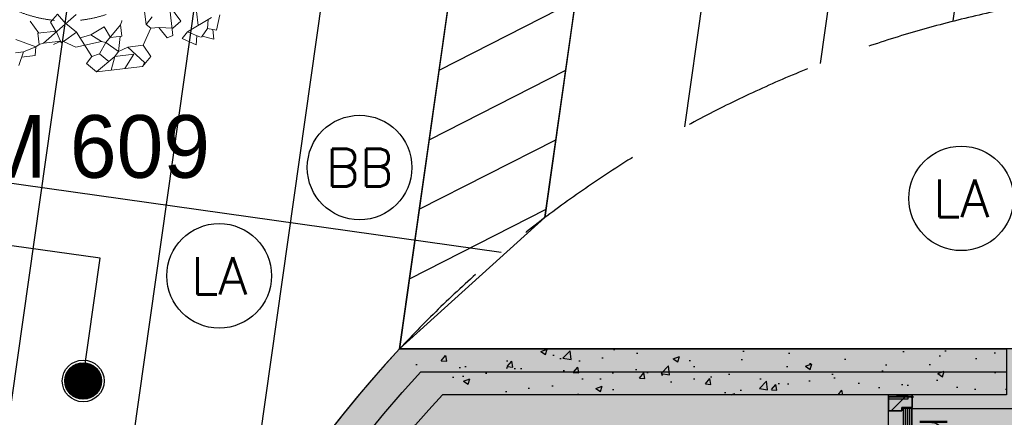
# Model space of a CAD drawing. Header units: millimetres. Extents: x -4107 to 114693, y -37499 to 54671.
# Tile 23 of 156: x 35820 to 40525, y 30285 to 32187. Entities that reach past the tile are written whole.
import ezdxf
from ezdxf.enums import TextEntityAlignment as Align

# ---------------------------------------------------------------- set-up
doc = ezdxf.new("R2010")
doc.units = ezdxf.units.MM
doc.header["$LTSCALE"] = 50
doc.linetypes.add('$0$B0201', pattern=[20, 12.5, -2.5, 2.5, -2.5])
doc.linetypes.add('XREF_06_werkset$0$B0403', pattern=[37.5, 25, -12.5])
for name, color, linetype in [('FOK_ BRANDSLANGHASPELS', 2, 'Continuous'), ('FOK_02B_SOLIDS', 253, 'Continuous'), ('FOK_22_BINNENWANDEN', 2, 'Continuous'), ('FOK_28_CONSTRUCTIES', 4, 'Continuous'), ('FOK_72_VAST MEUBILAIR', 1, 'Continuous'), ('XREF_06_PLAFOND$0$AA45----_PLAFONDAFW', 1, 'Continuous'), ('XREF_06_PLAFOND$0$AI45----_PLAFONDAFW', 2, 'Continuous'), ('XREF_06_Sprinkler installatie$0$WL524---', 4, 'Continuous'), ('XREF_06_Sprinkler installatie$0$WL6516--', 4, 'Continuous'), ('XREF_06_verlichting$0$EL6311--', 3, 'Continuous'), ('XREF_06_werkset$0$AA22E---_TPGBETON', 242, 'Continuous'), ('XREF_06_werkset$0$AA31XI4-_MULTIPLEX', 242, 'Continuous'), ('XREF_06_werkset$0$AA32XI1-_NAALDHOUT', 242, 'Continuous'), ('XREF_06_werkset$0$AB31XI--_HOUT', 7, 'Continuous'), ('XREF_06_werkset$0$AI32XI1-_NAALDHOUT', 242, 'Continuous'), ('XREF_06_werkset$0$AL$8A---_ABT-HULP', 241, 'Continuous'), ('XREF_06_werkset$0$AL22E---_TPGBETON', 4, 'Continuous'), ('XREF_06_werkset$0$AL281L4-_STREEPG-BOV', 242, 'XREF_06_werkset$0$B0403'), ('XREF_06_werkset$0$AL31XI4-_MULTIPLEX', 2, 'Continuous'), ('XREF_06_werkset$0$AL32XI1-_NAALDHOUT', 2, 'Continuous'), ('XREF_06_werkset$0$AV32XI1-_NAALDHOUT', 1, 'Continuous'), ('XREF_06_werkset$0$AZ22E---_TPGBETON', 4, 'Continuous'), ('XREF_06_werkset$0$AZ31XI4-_MULTIPLEX', 2, 'Continuous')]:
    doc.layers.add(name, color=color, linetype=linetype)
doc.layers.add('FOK_92_BEPLANTING', color=62, linetype='$0$B0201', lineweight=5)
doc.styles.add('XREF_06_Sprinkler installatie$0$Standard', font='txt')
doc.styles.add('XREF_06_verlichting$0$BURO-018', font='simplex.shx', dxfattribs={"height": 180})
doc.styles.add('XREF_06_werkset$0$02_50', font='ABTPR.SHX', dxfattribs={"width": 0.8, "height": 125})

# ---------------------------------------------------------------- blocks, each defined once
blk = doc.blocks.new('XREF_06_Sprinkler installatie$0$SP-KOP02')
at = {"color": 0, "linetype": 'Continuous'}
for p, q in [((-0.875, -0.023), (0.023, 0.875)), ((-0.847, -0.219), (0.219, 0.847)), ((-0.843, 0.233), (-0.233, 0.843)), ((-0.786, -0.383), (0.383, 0.786)), ((-0.702, -0.523), (0.523, 0.702)), ((-0.595, -0.641), (0.641, 0.595)), ((-0.469, -0.739), (0.739, 0.469)), ((-0.32, -0.815), (0.815, 0.32)), ((-0.144, -0.863), (0.863, 0.144)), ((0.072, -0.872), (0.872, -0.072)), ((0.381, -0.788), (0.788, -0.381))]:
    blk.add_line(p, q, dxfattribs=at)
at = {"color": 0, "linetype": 'Continuous', "const_width": 0.875}
blk.add_lwpolyline([(-0.438, 0, 1), (0.438, 0, 1)], format="xyb", close=True, dxfattribs=at)
at = {"color": 0, "linetype": 'Continuous'}
for radius in [1, 0.875]:
    blk.add_circle((0, 0), radius, dxfattribs=at)
at = {"color": 0, "linetype": 'Continuous', "style": 'XREF_06_Sprinkler installatie$0$Standard', "flags": 1}
for tag, p in [('SP_MATCODE', (2, 2)), ('SP_TEMP', (2, -3)), ('SP_DOORL', (2, -5)), ('SP_KFACT', (2, -7)), ('SP_SPRHK', (2, -9)), ('SP_KLEP', (2, -11))]:
    blk.add_attdef(tag, p, '', height=1, dxfattribs=at)
blk = doc.blocks.new('XREF_06_Sprinkler installatie')
at = {"layer": 'XREF_06_Sprinkler installatie$0$WL524---'}
for p, q in [((36203.7, 31045.8), (34420.1, 31298.3)), ((36117.7, 30439), (36203.7, 31045.8))]:
    blk.add_line(p, q, dxfattribs=at)
at = {"layer": 'XREF_06_Sprinkler installatie$0$WL6516--', "xscale": 99.9999999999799, "yscale": 100, "zscale": 100, "rotation": 7.589429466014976}
blk.add_blockref('XREF_06_Sprinkler installatie$0$SP-KOP02', (36123.3, 30458.5), dxfattribs=at)
blk = doc.blocks.new('XREF_06_PLAFOND')
at = {"layer": 'XREF_06_PLAFOND$0$AA45----_PLAFONDAFW'}
h = blk.add_hatch(dxfattribs=at)
h.set_pattern_fill('ANSI31', color=256, scale=2200, angle=342.02, style=0)
h.set_pattern_definition([(27.02, (0, 0), (-124.9329, 244.9832), [])])
h.paths.add_polyline_path([(37634.9, 30612.6), (38329.8, 31240.4), (39017.2, 36094.7), (38411.2, 36094.7)])
at = {"layer": 'XREF_06_PLAFOND$0$AI45----_PLAFONDAFW'}
h = blk.add_hatch(dxfattribs=at)
h.set_pattern_fill('_USER,_O', color=256, scale=1800, pattern_type=0)
h.set_pattern_definition([(351.94, (60508.5, -17546.5), (252.38, 1782.22), [])])
edge = h.paths.add_edge_path(flags=16)
edge.add_arc((41622.2, 26897.4), 5449.9, 0, 180)
edge.add_arc((41622.2, 26897.4), 5449.9, 180, 360)
h.paths.add_polyline_path([(49833.5, 30277.3), (51633.5, 30277.3), (51633.5, 27677.3), (49833.5, 27677.3)], flags=16)
edge = h.paths.add_edge_path(flags=16)
edge.add_arc((86127.3, 26613.5), 3800, 0, 180)
edge.add_arc((86127.3, 26613.5), 3800, 180, 360)
edge = h.paths.add_edge_path(flags=16)
edge.add_arc((74998.8, -10766.8), 5450, 0, 180)
edge.add_arc((74998.8, -10766.8), 5450, 180, 360)
edge = h.paths.add_edge_path()
edge.add_arc((59888.1, 10791.1), 9323.9, 341.24236, 446.62909)
edge.add_line((60436.4, 20098.9), (31243.3, 21827.8))
edge.add_line((31243.3, 21827.8), (28955.1, 21950.5))
edge.add_line((28955.1, 21950.5), (30807, 36094.7))
edge.add_line((30807, 36094.7), (95373.9, 36094.7))
edge.add_line((95373.9, 36094.7), (86392.8, -27327.7))
edge.add_line((86392.8, -27327.7), (59702.3, -18665.8))
edge.add_line((59702.3, -18665.8), (68716.8, 7792.9))
h = blk.add_hatch(dxfattribs=at)
h.set_pattern_fill('_USER,_O', color=256, scale=600, angle=90, pattern_type=0)
h.set_pattern_definition([(81.94, (95317.84, 35698.9), (-594.073, 84.126), [])])
edge = h.paths.add_edge_path(flags=16)
edge.add_arc((86127.3, 26613.5), 3800, 0, 360)
edge = h.paths.add_edge_path(flags=16)
edge.add_arc((74998.8, -10766.8), 5450, 0, 360)
edge = h.paths.add_edge_path(flags=16)
edge.add_arc((41622.2, 26897.4), 5449.9, 0, 360)
h.paths.add_polyline_path([(49933.5, 30177.3), (51533.5, 30177.3), (51533.5, 27777.3), (49933.5, 27777.3)], flags=16)
edge = h.paths.add_edge_path()
edge.add_arc((59888.1, 10791.1), 9323.9, 341.24236, 446.62909)
edge.add_line((60436.4, 20098.9), (31243.3, 21827.8))
edge.add_line((31243.3, 21827.8), (28955.1, 21950.5))
edge.add_line((28955.1, 21950.5), (30807, 36094.7))
edge.add_line((30807, 36094.7), (95373.9, 36094.7))
edge.add_line((95373.9, 36094.7), (86392.8, -27327.7))
edge.add_line((86392.8, -27327.7), (59702.3, -18665.8))
edge.add_line((59702.3, -18665.8), (68716.8, 7792.9))
at = {"layer": 'XREF_06_PLAFOND$0$AA45----_PLAFONDAFW'}
blk.add_lwpolyline([(37634.9, 30612.6), (38329.8, 31240.4), (39017.2, 36094.7), (38411.2, 36094.7)], close=True, dxfattribs=at)
blk = doc.blocks.new('XREF_06_verlichting$0$1115B3A')
at = {"color": 0, "linetype": 'Continuous'}
blk.add_circle((0, 0), 2.5, dxfattribs=at)
at = {"color": 0, "linetype": 'Continuous', "style": 'XREF_06_verlichting$0$BURO-018'}
for tag, p in [('E_GKAST', (0, 8)), ('E_GROEP', (0, 5)), ('E_SGROEP', (4.5, 5)), ('E_ARMCODE', (0, 0)), ('E_SLET', (4.5, -1))]:
    blk.add_attdef(tag, text='', height=1.8, dxfattribs=at).set_placement(p, align=Align.MIDDLE)
blk = doc.blocks.new('XREF_06_verlichting')
at = {"layer": 'XREF_06_verlichting$0$EL6311--'}
ref = blk.add_blockref('XREF_06_verlichting$0$1115B3A', (37444.1, 31479.8), dxfattribs=dict(at, xscale=100, yscale=100, zscale=100))
ref.add_attrib('E_ARMCODE', 'BB', dxfattribs={"layer": '0', "color": 1, "linetype": 'Continuous', "height": 180, "style": 'XREF_06_verlichting$0$BURO-018'}).set_placement((37444.1, 31479.8), align=Align.MIDDLE)
ref = blk.add_blockref('XREF_06_verlichting$0$1115B3A', (40318.9, 31332.3), dxfattribs=dict(at, xscale=100, yscale=100, zscale=100, rotation=270))
ref.add_attrib('E_ARMCODE', 'LA', dxfattribs={"layer": '0', "color": 1, "linetype": 'Continuous', "height": 180, "style": 'XREF_06_verlichting$0$BURO-018'}).set_placement((40318.9, 31332.3), align=Align.MIDDLE)
ref = blk.add_blockref('XREF_06_verlichting$0$1115B3A', (36772.9, 30961.6), dxfattribs=dict(at, xscale=100, yscale=100, zscale=100))
ref.add_attrib('E_ARMCODE', 'LA', dxfattribs={"layer": '0', "color": 1, "linetype": 'Continuous', "height": 180, "style": 'XREF_06_verlichting$0$BURO-018'}).set_placement((36772.9, 30961.6), align=Align.MIDDLE)
blk = doc.blocks.new('*U891')
at = {"layer": 'XREF_06_werkset$0$AA22E---_TPGBETON'}
blk.add_hatch(color=254, dxfattribs=at).paths.add_polyline_path([(-61334.8, 39978), (-64029.8, 39978), (-64234.9, 40198), (-61334.8, 40198)])
h = blk.add_hatch(dxfattribs=at)
h.set_pattern_fill('AR-CONC', color=1, scale=44, style=0)
h.set_pattern_definition([(50, (0, 0), (315.5945, -27.6109), [33, -363]), (355, (0, 0), (-61.0506, 330.9645), [26.4, -290.4]), (100.4514, (26.3, -2.3), (254.5441, 303.3534), [28.0457, -308.5025]), (46.1842, (0, 88), (469.586, -72.8284), [49.5, -544.5]), (96.6356, (39.13, 81.93), (411.2516, 428.612), [42.0685, -462.7537]), (351.1842, (0, 88), (411.2513, 428.6122), [39.6, -435.6]), (21, (44, 66), (262.6391, -177.1523), [33, -363]), (326, (44, 66), (107.0587, 319.066), [26.4, -290.4]), (71.4514, (65.9, 51.24), (369.698, 141.9134), [28.0457, -308.5025]), (37.5, (0, 0), (5.35034, 146.4733), [0, -286.88, 0, -294.8, 0, -291.5]), (7.5, (0, 0), (115.7506, 173.54115), [0, -168.08, 0, -280.28, 0, -111.1]), (327.5, (-98.12, 0), (234.88187, -9.92414), [0, -110, 0, -343.2, 0, -455.4]), (317.5, (-142.12, 0), (256.6019, 44.0462), [0, -143, 0, -227.92, 0, -323.4])])
h.paths.add_polyline_path([(-61334.8, 39978), (-64029.8, 39978), (-64234.9, 40198), (-61334.8, 40198)])
at = {"layer": 'XREF_06_werkset$0$AL22E---_TPGBETON'}
for points in [[(-64234.9, 40198), (-61334.8, 40198), (-61334.8, 39978)], [(-61334.8, 39978), (-64029.8, 39978)]]:
    blk.add_lwpolyline(points, dxfattribs=at)
at = {"layer": 'XREF_06_werkset$0$AZ22E---_TPGBETON'}
blk.add_lwpolyline([(-64132.4, 40088), (-61334.8, 40088)], dxfattribs=at)
blk = doc.blocks.new('*U898')
at = {"layer": 'XREF_06_werkset$0$AA22E---_TPGBETON'}
blk.add_hatch(color=254, dxfattribs=at).paths.add_polyline_path([(-74990.1, 29951, -0.658334), (-78835.2, 38595.6), (-79040.3, 38815.6, 2.298352), (-71065, 38815.6), (-71615.1, 38815.6), (-71615.1, 38595.6), (-71270.1, 38595.6), (-70813.7, 38025.3, -0.070028), (-70164.1, 36695.6), (-70096.6, 36475.6, -0.143691), (-70125.9, 33575.6), (-70198.4, 33355.6), (-70502.5, 32688.5), (-70904.6, 32048.4), (-71396.1, 31474), (-71966.5, 30977.8), (-72603.3, 30570.4), (-73292.9, 30260.6), (-74020.4, 30055.1), (-74770.1, 29958.4)])
h = blk.add_hatch(dxfattribs=at)
h.set_pattern_fill('AR-CONC', color=1, scale=44, style=0)
h.set_pattern_definition([(50, (0, 0), (315.5945, -27.61094), [33, -363]), (355, (0, 0), (-61.0506, 330.9645), [26.4, -290.4]), (100.4514, (26.3, -2.3), (254.5441, 303.3534), [28.0457, -308.5025]), (46.1842, (0, 88), (469.586, -72.8284), [49.5, -544.5]), (96.6356, (39.13, 81.93), (411.2516, 428.6119), [42.0685, -462.7537]), (351.1842, (0, 88), (411.2513, 428.6122), [39.6, -435.6]), (21, (44, 66), (262.6391, -177.1523), [33, -363]), (326, (44, 66), (107.0587, 319.066), [26.4, -290.4]), (71.4514, (65.9, 51.24), (369.698, 141.9134), [28.0457, -308.5025]), (37.5, (0, 0), (5.35034, 146.4733), [0, -286.88, 0, -294.8, 0, -291.5]), (7.5, (0, 0), (115.7506, 173.54115), [0, -168.08, 0, -280.28, 0, -111.1]), (327.5, (-98.12, 0), (234.88187, -9.92414), [0, -110, 0, -343.2, 0, -455.4]), (317.5, (-142.12, 0), (256.6019, 44.0462), [0, -143, 0, -227.92, 0, -323.4])])
h.paths.add_polyline_path([(-74990.1, 29951, -0.658334), (-78835.2, 38595.6), (-79040.3, 38815.6, 2.298352), (-71065, 38815.6), (-71615.1, 38815.6), (-71615.1, 38595.6), (-71270.1, 38595.6), (-70813.7, 38025.3, -0.070028), (-70164.1, 36695.6), (-70096.6, 36475.6, -0.143691), (-70125.9, 33575.6), (-70198.4, 33355.6), (-70502.5, 32688.5), (-70904.6, 32048.4), (-71396.1, 31474), (-71966.5, 30977.8), (-72603.3, 30570.4), (-73292.9, 30260.6), (-74020.4, 30055.1), (-74770.1, 29958.4)])
at = {"layer": 'XREF_06_werkset$0$AL22E---_TPGBETON'}
for points in [[(-79040.3, 38815.6, 2.298352), (-71065, 38815.6), (-71615.1, 38815.6), (-71615.1, 38595.6), (-71270.1, 38595.6), (-70813.7, 38025.3, -0.070028), (-70164.1, 36695.6)], [(-74990.1, 29951, -0.658334), (-78835.2, 38595.6)]]:
    blk.add_lwpolyline(points, format="xyb", dxfattribs=at)
at = {"layer": 'XREF_06_werkset$0$AZ22E---_TPGBETON'}
blk.add_lwpolyline([(-71167.6, 38705.6, -2.292092), (-78937.8, 38705.6)], format="xyb", dxfattribs=at)
blk = doc.blocks.new('XREF_06_werkset$0$ARC1540')
at = {"color": 0, "linetype": 'ByBlock'}
for p, q in [((-40, 10), (40, 10)), ((-40, 0), (40, 0)), ((-40, -10), (40, -10))]:
    blk.add_line(p, q, dxfattribs=at)
blk = doc.blocks.new('*U800')
at = {"layer": 'XREF_06_werkset$0$AA31XI4-_MULTIPLEX'}
for p, q in [((457869.8, -54841.3), (457908.8, -54841.3)), ((457869.8, -54851.3), (457908.8, -54851.3)), ((457869.8, -54861.3), (457908.8, -54861.3)), ((458708.8, -54841.3), (458739.8, -54841.3)), ((458708.8, -54851.3), (458739.8, -54851.3)), ((458708.8, -54861.3), (458739.8, -54861.3))]:
    blk.add_line(p, q, dxfattribs=at)
at = {"layer": 'XREF_06_werkset$0$AL31XI4-_MULTIPLEX'}
blk.add_lwpolyline([(458739.8, -54871.3), (457869.8, -54871.3), (457869.8, -54831.3), (458739.8, -54831.3), (458739.8, -54871.3)], dxfattribs=at)
at = {"layer": 'XREF_06_werkset$0$AZ31XI4-_MULTIPLEX'}
blk.add_lwpolyline([(457869.8, -54851.3), (458739.8, -54851.3)], dxfattribs=at)
at = {"layer": 'XREF_06_werkset$0$AA31XI4-_MULTIPLEX'}
for p in [(457948.8, -54851.3), (458028.8, -54851.3), (458108.8, -54851.3), (458188.8, -54851.3), (458268.8, -54851.3), (458348.8, -54851.3), (458428.8, -54851.3), (458508.8, -54851.3), (458588.8, -54851.3), (458668.8, -54851.3)]:
    blk.add_blockref('XREF_06_werkset$0$ARC1540', p, dxfattribs=at)
blk = doc.blocks.new('XREF_06_werkset$0$V-H-39X005Y_B09145W02')
at = {"layer": 'XREF_06_werkset$0$AA32XI1-_NAALDHOUT'}
h = blk.add_hatch(dxfattribs=at)
h.set_pattern_fill('NAALD', color=256, scale=528, style=0)
h.set_pattern_definition([(135, (-908, -64), (41.07, 41.07), [])])
h.paths.add_polyline_path([(-975, -64), (-975, -44), (-975, 50), (-908, 50), (-908, -15), (-925, -15), (-925, -64)])
h = blk.add_hatch(dxfattribs=at)
h.set_pattern_fill('NAALD', color=256, scale=528, style=0)
h.set_pattern_definition([(135, (5, -64), (41.07, 41.07), [])])
h.paths.add_polyline_path([(5, -64), (5, -44), (5, 50), (-62, 50), (-62, -15), (-45, -15), (-45, -64)])
at = {"layer": 'XREF_06_werkset$0$AI32XI1-_NAALDHOUT'}
blk.add_lwpolyline([(-50, -60), (-50, -930)], dxfattribs=at)
blk.add_arc((-50, -60), 870, 180, 270, dxfattribs=at)
at = {"layer": 'XREF_06_werkset$0$AL$8A---_ABT-HULP'}
for points in [[(-985, -132), (-985, 118)], [(15, -132), (15, 118)], [(-975, 50), (-985, -64)], [(-985, 50), (-975, -64)], [(5, -64), (15, 50)], [(5, 50), (15, -64)]]:
    blk.add_lwpolyline(points, dxfattribs=at)
for points in [[(-975, 50), (-985, 50), (-985, -64), (-975, -64)], [(-975, -64), (-925, -64), (-925, -15), (-908, -15), (-908, 50), (-975, 50)], [(-975, 50), (-965, 50), (-965, -44), (-975, -44)], [(5, -64), (-45, -64), (-45, -15), (-62, -15), (-62, 50), (5, 50)], [(5, 50), (-5, 50), (-5, -44), (5, -44)], [(5, 50), (15, 50), (15, -64), (5, -64)]]:
    blk.add_lwpolyline(points, close=True, dxfattribs=at)
blk.add_circle((5, -64), 4, dxfattribs=at)
at = {"layer": 'XREF_06_werkset$0$AL32XI1-_NAALDHOUT'}
for points in [[(-975, -64), (-975, -44), (-975, -44), (-975, 50), (-908, 50), (-908, -15), (-925, -15), (-925, -64)], [(5, -64), (5, -44), (5, -44), (5, 50), (-62, 50), (-62, -15), (-45, -15), (-45, -64)]]:
    blk.add_lwpolyline(points, close=True, dxfattribs=at)
at = {"layer": 'XREF_06_werkset$0$AV32XI1-_NAALDHOUT'}
for points in [[(-908, 50), (-62, 50)], [(-925, -64), (-45, -64)]]:
    blk.add_lwpolyline(points, dxfattribs=at)
at = {"xscale": -1}
blk.add_blockref('*U800', (457819.7891, 54811.2909), dxfattribs=at)
at = {"layer": 'XREF_06_werkset$0$AB31XI--_HOUT', "color": 7, "style": 'XREF_06_werkset$0$02_50', "width": 0.8}
blk.add_attdef('MERK', (102.8361, -259.5503), '', height=125, dxfattribs=at)
blk = doc.blocks.new('XREF_06_werkset')
at = {"layer": 'XREF_06_werkset$0$AL281L4-_STREEPG-BOV', "ltscale": 0.5}
blk.add_arc((41622.5, 26897.4), 5449.9, 42.9722, 137.0278, dxfattribs=at)
for name, p in [('*U898', (116675.1, -8203.3)), ('*U891', (101869.7, -9585.6))]:
    blk.add_blockref(name, p)
ref = blk.add_blockref('XREF_06_werkset$0$V-H-39X005Y_B09145W02', (40021, 30377.3), dxfattribs=dict(rotation=90))
ref.add_attrib('MERK', 'h.01', (40121.1, 30277.7), dxfattribs={"layer": 'XREF_06_werkset$0$AB31XI--_HOUT', "color": 7, "height": 125, "rotation": 90, "style": 'XREF_06_werkset$0$02_50', "text_generation_flag": 6, "width": 0.8})
blk = doc.blocks.new('A$C4D8164B4')
at = {"layer": 'FOK_ BRANDSLANGHASPELS', "color": 2}
blk.add_circle((20000, 20000), 20000, dxfattribs=at)
blk = doc.blocks.new('BA016')
at = {"color": 0}
for p, q in [((-643.46665, -1210.73335), (-575.73335, -1337.73335)), ((-194.73335, -1202.26665), (-541.86665, -1439.33335)), ((-372.53335, -1176.86665), (-448.73335, -1244.6)), ((-372.53335, -1176.86665), (-304.8, -1278.46665)), ((711.2, -1227.66665), (804.33335, -1388.53335)), ((711.2, -1227.66665), (711.2, -1515.53335)), ((-448.73335, -1244.6), (-406.19905, -1346.6823)), ((-305.41355, -1277.85315), (-211.66665, -1371.6)), ((237.06665, -1320.8), (220.13335, -1354.66665)), ((237.06665, -1312.33335), (237.06665, -1320.8)), ((465.66665, -1253.06665), (465.66665, -1380.06665)), ((533.4, -1312.33335), (465.66665, -1380.06665)), ((965.2, -1312.33335), (965.2, -1449.25975)), ((-804.33335, -1371.6), (-618.06665, -1464.73335)), ((-584.2, -1337.73335), (-406.4, -1337.73335)), ((-584.2, -1337.73335), (-584.2, -1447.8)), ((-406.4, -1337.73335), (-372.53335, -1456.26665)), ((-211.66665, -1371.6), (-347.13335, -1447.8)), ((-211.66665, -1371.6), (-93.13335, -1625.6)), ((-76.2, -1413.93335), (-184.16015, -1430.5426)), ((-76.2, -1413.93335), (59.26665, -1354.66665)), ((-76.2, -1413.93335), (16.93335, -1490.13335)), ((59.26665, -1354.66665), (110.06665, -1464.73335)), ((220.13335, -1354.66665), (59.26665, -1507.06665)), ((220.13335, -1464.73335), (220.13335, -1354.66665)), ((508, -1422.4), (414.86665, -1574.8)), ((465.66665, -1380.06665), (508, -1422.4)), ((508, -1422.4), (584.2, -1422.4)), ((584.2, -1422.4), (719.66665, -1447.8)), ((584.2, -1422.4), (651.93335, -1532.46665)), ((804.33335, -1388.53335), (719.66665, -1447.8)), ((855.13335, -1498.6), (1100.66665, -1388.53335)), ((1067.18485, -1403.5424), (1049.86665, -1490.13335)), ((1185.33335, -1371.6), (1134.53335, -1515.53335)), ((-821.26665, -1498.6), (-745.06665, -1498.6)), ((-745.06665, -1498.6), (-804.33335, -1625.6)), ((-618.06665, -1464.73335), (-745.06665, -1498.6)), ((-618.06665, -1464.73335), (-635, -1549.4)), ((-584.2, -1447.8), (-618.06665, -1464.73335)), ((-541.86665, -1439.33335), (-584.2, -1447.8)), ((-541.86665, -1439.33335), (-372.53335, -1439.33335)), ((-372.53335, -1439.33335), (-448.73335, -1464.73335)), ((-372.53335, -1456.26665), (-372.53335, -1439.33335)), ((-372.53335, -1456.26665), (-347.13335, -1447.8)), ((-347.13335, -1447.8), (-237.06665, -1515.53335)), ((-237.06665, -1515.53335), (16.93335, -1490.13335)), ((59.26665, -1507.06665), (-16.93335, -1608.66665)), ((16.93335, -1490.13335), (59.26665, -1507.06665)), ((59.26665, -1507.06665), (169.33335, -1608.66665)), ((110.06665, -1464.73335), (220.13335, -1464.73335)), ((203.2, -1464.73335), (169.33335, -1608.66665)), ((711.2, -1515.53335), (651.93335, -1532.46665)), ((855.13335, -1498.6), (795.86665, -1557.86665)), ((855.13335, -1498.6), (973.66665, -1566.33335)), ((1049.86665, -1490.13335), (990.6, -1557.86665)), ((1134.53335, -1515.53335), (1049.86665, -1490.13335)), ((1100.66665, -1505.37335), (1100.66665, -1600.2)), ((-635, -1549.4), (-768.77335, -1549.4)), ((-16.93335, -1608.66665), (-93.13335, -1625.6)), ((-16.93335, -1608.66665), (65.50525, -1691.10525)), ((169.33335, -1608.66665), (127, -1651)), ((169.33335, -1608.66665), (262.46665, -1574.8)), ((414.86665, -1574.8), (262.46665, -1574.8)), ((262.46665, -1574.8), (406.4, -1744.13335)), ((414.86665, -1574.8), (474.13335, -1693.33335)), ((795.86665, -1557.86665), (922.86665, -1634.06665)), ((922.86665, -1634.06665), (940.2342, -1547.22905)), ((990.6, -1557.86665), (982.13335, -1566.33335)), ((1100.66665, -1600.2), (990.6, -1557.86665)), ((-93.13335, -1625.6), (-152.4, -1684.86665)), ((-152.4, -1684.86665), (-67.73335, -1778)), ((-67.73335, -1778), (127, -1651)), ((127, -1651), (76.2, -1778)), ((127, -1651), (313.26665, -1651)), ((313.26665, -1651), (211.66665, -1778)), ((474.13335, -1693.33335), (381, -1778)), ((-67.73335, -1778), (76.2, -1778)), ((381, -1778), (76.2, -1778)), ((406.4, -1744.13335), (381, -1778))]:
    blk.add_line(p, q, dxfattribs=at)
blk = doc.blocks.new('A$C745C0ED7')
at = {"color": 252}
blk.add_blockref('BA016', (2048.9, 1778), dxfattribs=at)
blk = doc.blocks.new('plant')
at = {"layer": 'FOK_92_BEPLANTING'}
blk.add_circle((0, 0), 600, dxfattribs=at)
at = {"layer": 'FOK_92_BEPLANTING', "color": 252, "xscale": 0.4938357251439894, "yscale": 0.4938357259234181, "zscale": 0.4938357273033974, "rotation": 6.939525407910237}
blk.add_blockref('A$C745C0ED7', (-828.5, -962.2), dxfattribs=at)

msp = doc.modelspace()

# ---------------------------------------------------------------- hatches: boundary and pattern name
at = {"layer": 'FOK_28_CONSTRUCTIES'}
h = msp.add_hatch(color=254, dxfattribs=at)
edge = h.paths.add_edge_path()
edge.add_arc((41622.5, 26897.3), 5450, 137.0272, 270)
edge.add_arc((41622.5, 26897.3), 5450, 270, 402.9728)
edge.add_line((45610.1, 30612.3), (37634.8, 30612.3))

# ---------------------------------------------------------------- linework, layer by layer
at = {"layer": 'FOK_28_CONSTRUCTIES', "color": 254}
msp.add_lwpolyline([(37634.8, 30612.3, 0.655459), (41622.5, 21447.3, 0.655459), (45610.1, 30612.3)], format="xyb", close=True, dxfattribs=at)

# ---------------------------------------------------------------- block references
for name in ['XREF_06_werkset', 'XREF_06_PLAFOND', 'XREF_06_PLAFOND', 'XREF_06_Sprinkler installatie', 'XREF_06_Sprinkler installatie']:
    msp.add_blockref(name, (0, 0))
at = {"layer": 'FOK_ BRANDSLANGHASPELS', "color": 5}
msp.add_blockref('A$C4D8164B4', (17554.1, 14671.5), dxfattribs=at)
at = {"layer": 'FOK_02B_SOLIDS'}
msp.add_blockref('plant', (36043.4, 32781.2), dxfattribs=at)
at = {"layer": 'FOK_22_BINNENWANDEN'}
msp.add_blockref('XREF_06_verlichting', (0, 0), dxfattribs=at)

# ---------------------------------------------------------------- texts
at = {"layer": 'FOK_72_VAST MEUBILAIR', "color": 2, "insert": (35324.4, 31730.7), "char_height": 300, "width": 57960.996, "attachment_point": 1}
msp.add_mtext('{\\fCentury Gothic|b0|i0|c0|p34;DM 609}', dxfattribs=at)

doc.saveas('drawing.dxf')
